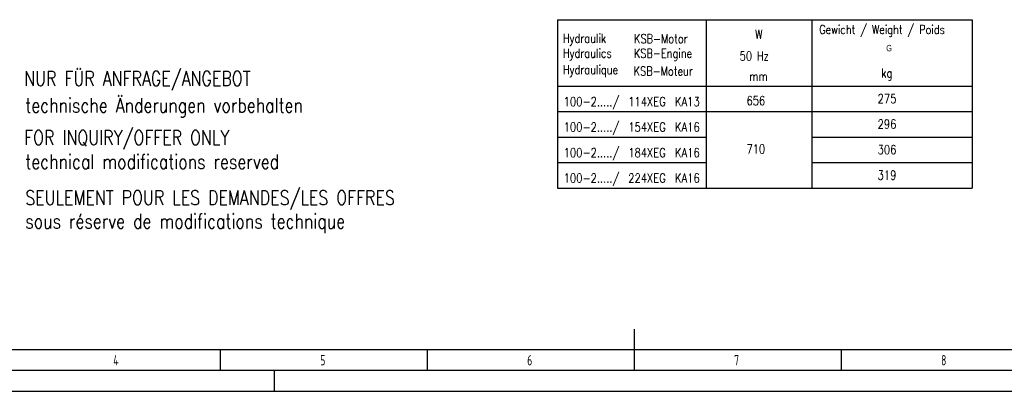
# Model space of a CAD drawing. Header units: millimetres. Extents: x 0 to 5940, y 0 to 4200.
# Tile 16 of 55: x 1485 to 3863, y 0 to 897. Entities that reach past the tile are written whole.
import ezdxf

# ---------------------------------------------------------------- set-up
doc = ezdxf.new("R2010")
doc.units = ezdxf.units.MM
doc.header["$LTSCALE"] = 50
doc.layers.get('0').update_dxf_attribs({"linetype": 'CONTINUOUS'})
for name, color, linetype in [('01-LINIE-025', 1, 'CONTINUOUS'), ('02-LINIE-035', 2, 'CONTINUOUS'), ('10-TEXT-025', 1, 'CONTINUOUS'), ('11-TEXT-035', 2, 'CONTINUOUS'), ('KSB-BLATTRAND', 2, 'CONTINUOUS')]:
    doc.layers.add(name, color=color, linetype=linetype)
doc.layers.add('Level 4', color=7, linetype='CONTINUOUS', lineweight=0)
doc.styles.add('ROMANS', font='romans', dxfattribs={"width": 0.8})
doc.styles.get("Standard").update_dxf_attribs({"font": 'ISOCP.SHX'})
doc.styles.add('Style-WORKING', font='WORKING.shx', dxfattribs={"width": 0.8})

# ---------------------------------------------------------------- blocks, each defined once
blk = doc.blocks.new('Rahmen_A2')
at = {"color": 1, "ltscale": 150}
for p, q in [((584, 10), (10, 10)), ((0, 0), (594, 0))]:
    blk.add_line(p, q, dxfattribs=at)
at = {"layer": 'KSB-BLATTRAND'}
for p, q in [((297, 5), (297, 15)), ((197, 5), (197, 10)), ((247, 5), (247, 10)), ((297, 5), (297, 10)), ((347, 5), (347, 10)), ((589, 5), (5, 5)), ((210, 0), (210, 5))]:
    blk.add_line(p, q, dxfattribs=at)
at = {"layer": 'KSB-BLATTRAND', "width": 0.75}
for s, p in [('4', (171.0625, 6.25)), ('5', (221.0625, 6.25)), ('6', (271.0625, 6.25)), ('7', (321.0625, 6.25)), ('8', (371.0625, 6.25))]:
    blk.add_text(s, height=2.5, dxfattribs=at).set_placement(p)

msp = doc.modelspace()

# ---------------------------------------------------------------- linework, layer by layer
at = {"layer": '01-LINIE-025'}
for p, q in [((2783.7, 675.6), (3785.5, 675.6)), ((2783.7, 614), (3142.9, 614)), ((3398.1, 614), (3785.5, 614)), ((2783.7, 552.4), (3142.9, 552.4)), ((3398.1, 552.4), (3785.5, 552.4))]:
    msp.add_line(p, q, dxfattribs=at)
at = {"layer": '02-LINIE-035'}
for p, q in [((2783.7, 897.3), (2783.7, 490.8)), ((2783.7, 897.3), (3785.5, 897.3)), ((3142.9, 897.3), (3142.9, 490.8)), ((3398.1, 897.3), (3398.1, 490.8)), ((2783.7, 737.2), (3785.5, 737.2)), ((2783.7, 490.8), (3785.5, 490.8))]:
    msp.add_line(p, q, dxfattribs=at)
at = {"layer": 'Level 4', "color": 2, "linetype": 'Continuous', "lineweight": -3}
msp.add_line((3785.5, 897.3), (3785.5, 490.8), dxfattribs=at)

# ---------------------------------------------------------------- block references
at = {"layer": 'KSB-BLATTRAND', "xscale": 10, "yscale": 10, "zscale": 10}
msp.add_blockref('Rahmen_A2', (0, 0), dxfattribs=at)

# ---------------------------------------------------------------- texts
at = {"layer": '02-LINIE-035', "style": 'ROMANS', "width": 0.8}
msp.add_text('Gewicht / Weight / Poids', height=21.599, dxfattribs=at).set_placement((3416.2, 862.8))
at = {"layer": '10-TEXT-025', "style": 'ROMANS', "width": 0.8}
for s, p in [('275', (3557.3, 695.8)), ('100-2...../', (2799, 688.6)), ('114XEG', (2954.9, 688.6)), ('KA13', (3067.8, 688.6)), ('656', (3240.5, 690.8)), ('100-2...../', (2799, 627)), ('154XEG', (2954.9, 627)), ('KA16', (3067.8, 627)), ('296', (3557.3, 634.2)), ('710', (3240.5, 573.9)), ('306', (3557.3, 572.6)), ('100-2...../', (2799, 565.4)), ('184XEG', (2954.9, 565.4)), ('KA16', (3067.8, 565.4)), ('100-2...../', (2799, 503.8)), ('224XEG', (2954.9, 503.8)), ('KA16', (3067.8, 503.8)), ('319', (3557.3, 511))]:
    msp.add_text(s, height=22, dxfattribs=at).set_placement(p)
at = {"layer": '11-TEXT-035', "style": 'ROMANS', "width": 0.8}
for s, height, p in [('Hydraulik', 21.6, (2797, 841.6)), ('KSB-Motor', 21.6, (2968.8, 840.6)), ('W', 21.6, (3261.4, 850.9)), ('Hydraulics', 21.6, (2797, 805.6)), ('KSB-Engine', 21.6, (2968.4, 805.3)), ('50 Hz', 21.6, (3224.1, 798.9)), ('Hydraulique', 21.598, (2797, 765.7)), ('NUR FÜR ANFRAGE/ANGEBOT', 35, (1495.4, 737.9)), ('KSB-Moteur', 21.6, (2967.9, 762.4)), ('mm', 21.6, (3247.3, 749.8)), ('kg', 21.6, (3566.3, 757.5)), ('technische Änderungen vorbehalten', 35, (1498, 672.9)), ('FOR INQUIRY/OFFER ONLY', 35, (1495.4, 595.2)), ('technical modifications reserved', 35, (1498, 536.9)), ('SEULEMENT POUR LES DEMANDES/LES OFFRES', 35, (1498, 450.2)), ('sous réserve de modifications technique', 35, (1498, 393.3))]:
    msp.add_text(s, height=height, dxfattribs=at).set_placement(p)
at = {"layer": 'Level 4', "color": 1, "linetype": 'Continuous', "lineweight": -3, "style": 'Style-WORKING', "width": 0.8}
msp.add_text('G', height=15.4, dxfattribs=at).set_placement((3578.1, 821.1))

doc.saveas('drawing.dxf')
